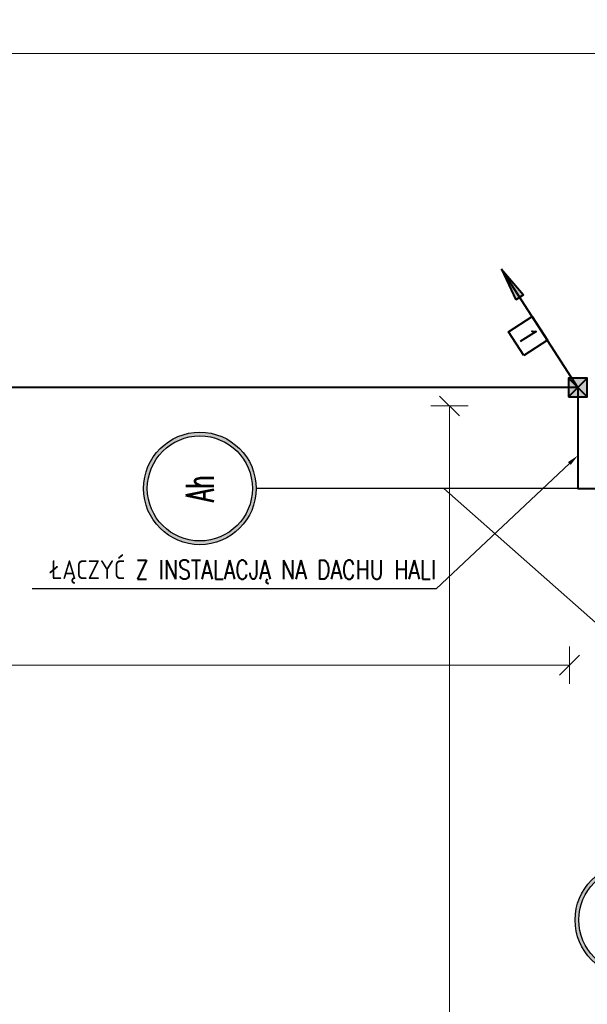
# Model space of a CAD drawing. Header units: millimetres. Extents: x -7955266 to 72030, y -46136 to 9299934.
# Tile 164 of 203: x -5108062 to -5102011, y 6628979 to 6639475. Entities that reach past the tile are written whole.
import ezdxf
from ezdxf import colors
from ezdxf.entities.mleader import LeaderData, LeaderLine
from ezdxf.enums import TextEntityAlignment as Align
from ezdxf.math import Vec2, Vec3

# ---------------------------------------------------------------- set-up
doc = ezdxf.new("R2010")
doc.units = ezdxf.units.MM
doc.header["$LTSCALE"] = 10
for name, color, linetype, lineweight in [('!XREF', 8, 'Continuous', 5), ('IE_ATRYBUTY_ BLOCK_1', 7, 'Continuous', 25), ('IE_ATRYBUTY_ BLOCK_2', 7, 'Continuous', 18), ('IE_odniesienie', 141, 'Continuous', 25), ('IE_OPIS', 7, 'Continuous', 20), ('IE_zwody', 140, 'Continuous', 40), ('XREF_E_PRZ24002_rzut dachu$0$0-DACH-ISTN', 8, 'Continuous', 5), ('XREF_E_PRZ24002_rzut dachu$0$DO-HALA-WYMIAR', 8, 'Continuous', 5)]:
    doc.layers.add(name, color=color, linetype=linetype, lineweight=lineweight)
doc.styles.add('ROMANS', font='romans.shx', dxfattribs={"width": 0.8})
doc.styles.add('XREF_E_PRZ24002_rzut dachu$0$CP_ATTR', font='ROMANS.SHX')
doc.styles.add('XREF_E_PRZ24002_rzut dachu$0$ROMANS', font='romans.shx', dxfattribs={"width": 0.8})
doc.dimstyles.new('XREF_E_PRZ24002_rzut dachu$0$STANDARD', dxfattribs={"dimscale": 1.4, "dimtxt": 21, "dimasz": 0.5, "dimexe": 0.2, "dimexo": 0.1, "dimgap": 6, "dimtad": 1, "dimdec": 1, "dimrnd": 0.5, "dimzin": 12, "dimdsep": 46, "dimtxsty": 'XREF_E_PRZ24002_rzut dachu$0$ROMANS', "dimblk1": 'XREF_E_PRZ24002_rzut dachu$0$Q', "dimblk2": 'XREF_E_PRZ24002_rzut dachu$0$Q', "dimsah": 1, "dimcen": 0.5, "dimse1": 1, "dimse2": 1, "dimclrd": 8, "dimclre": 8, "dimclrt": 7, "dimadec": 0, "dimazin": 0, "dimtfac": 1, "dimtdec": 1, "dimtix": 1, "dimtmove": 2, "dimatfit": 3, "dimldrblk": 'XREF_E_PRZ24002_rzut dachu$0$Q', "dimfxl": 1, "dimtolj": 1, "dimtzin": 12, "dimarcsym": 0})

# ---------------------------------------------------------------- blocks, each defined once
blk = doc.blocks.new('XREF_E_PRZ24002_rzut dachu$0$Q')
for p, q in [((10.6, 10.6), (-10.6, -10.6)), ((0, 20), (0, -20))]:
    blk.add_line(p, q)
blk = doc.blocks.new('*D273')
at = {"layer": 'XREF_E_PRZ24002_rzut dachu$0$DO-HALA-WYMIAR', "color": 8, "lineweight": -2, "transparency": 16777216}
blk.add_line((-268482.7, 268829.9), (-271331.7, 268829.9), dxfattribs=at)
at = {"layer": 'XREF_E_PRZ24002_rzut dachu$0$DO-HALA-WYMIAR', "color": 8, "linetype": 'ByBlock', "lineweight": -2, "transparency": 16777216, "rotation": 180}
blk.add_blockref('XREF_E_PRZ24002_rzut dachu$0$Q', (-271332.7, 268829.9), dxfattribs=at)
at = {"layer": 'XREF_E_PRZ24002_rzut dachu$0$DO-HALA-WYMIAR', "color": 8, "linetype": 'ByBlock', "lineweight": -2, "transparency": 16777216}
blk.add_blockref('XREF_E_PRZ24002_rzut dachu$0$Q', (-268481.7, 268829.9), dxfattribs=at)
at = {"layer": 'XREF_E_PRZ24002_rzut dachu$0$DO-HALA-WYMIAR', "color": 7, "transparency": 16777216, "insert": (-269907.2, 268862.9), "char_height": 42, "attachment_point": 5, "style": 'XREF_E_PRZ24002_rzut dachu$0$ROMANS'}
blk.add_mtext('\\A1;2851', dxfattribs=at)
blk = doc.blocks.new('*D279')
at = {"layer": 'XREF_E_PRZ24002_rzut dachu$0$DO-HALA-WYMIAR', "color": 8, "lineweight": -2, "transparency": 16777216}
blk.add_line((-268658.6, 266438.3), (-268658.6, 268453.3), dxfattribs=at)
at = {"layer": 'XREF_E_PRZ24002_rzut dachu$0$DO-HALA-WYMIAR', "color": 8, "linetype": 'ByBlock', "lineweight": -2, "transparency": 16777216}
for p, rotation in [((-268658.6, 268454.3), 90), ((-268658.6, 266437.3), 270)]:
    blk.add_blockref('XREF_E_PRZ24002_rzut dachu$0$Q', p, dxfattribs=dict(at, rotation=rotation))
at = {"layer": 'XREF_E_PRZ24002_rzut dachu$0$DO-HALA-WYMIAR', "color": 7, "transparency": 16777216, "insert": (-268691.6, 267476.2), "char_height": 42, "attachment_point": 5, "rotation": 90, "style": 'XREF_E_PRZ24002_rzut dachu$0$ROMANS'}
blk.add_mtext('\\A1;2017', dxfattribs=at)
blk = doc.blocks.new('*D283')
at = {"layer": 'XREF_E_PRZ24002_rzut dachu$0$DO-HALA-WYMIAR', "color": 8, "lineweight": -2, "transparency": 16777216}
blk.add_line((-268531.7, 268178), (-271277.7, 268178), dxfattribs=at)
at = {"layer": 'XREF_E_PRZ24002_rzut dachu$0$DO-HALA-WYMIAR', "color": 8, "linetype": 'ByBlock', "lineweight": -2, "transparency": 16777216, "rotation": 180}
blk.add_blockref('XREF_E_PRZ24002_rzut dachu$0$Q', (-271278.7, 268178), dxfattribs=at)
at = {"layer": 'XREF_E_PRZ24002_rzut dachu$0$DO-HALA-WYMIAR', "color": 8, "linetype": 'ByBlock', "lineweight": -2, "transparency": 16777216}
blk.add_blockref('XREF_E_PRZ24002_rzut dachu$0$Q', (-268530.7, 268178), dxfattribs=at)
at = {"layer": 'XREF_E_PRZ24002_rzut dachu$0$DO-HALA-WYMIAR', "color": 7, "transparency": 16777216, "insert": (-269904.7, 268211), "char_height": 42, "attachment_point": 5, "style": 'XREF_E_PRZ24002_rzut dachu$0$ROMANS'}
blk.add_mtext('\\A1;   2748', dxfattribs=at)
blk = doc.blocks.new('*U14')
h = blk.add_hatch(color=256)
h.dxf.hatch_style = 1
edge = h.paths.add_edge_path(flags=17)
edge.add_arc((0, 2300), 280, 0, 360)
edge = h.paths.add_edge_path()
edge.add_arc((0, 2300), 300, 0, 360)
h = blk.add_hatch(color=256)
h.dxf.hatch_style = 1
edge = h.paths.add_edge_path(flags=17)
edge.add_arc((-2300, 0), 280, 0, 360)
edge = h.paths.add_edge_path()
edge.add_arc((-2300, 0), 300, 0, 360)
for p, q in [((0, 0), (0, 2000)), ((-884.2, 0), (0, 1000)), ((0, 0), (-2000, 0))]:
    blk.add_line(p, q)
for centre, radius in [((0, 2300), 300), ((0, 2300), 280), ((-2300, 0), 300), ((-2300, 0), 280)]:
    blk.add_circle(centre, radius)
at = {"layer": 'IE_ATRYBUTY_ BLOCK_2', "style": 'ROMANS', "width": 0.6, "flags": 8}
for tag, p in [('OPIS1', (0, 2300)), ('OPIS2', (-2300, 0))]:
    blk.add_attdef(tag, text='', height=150, dxfattribs=at).set_placement(p, align=Align.MIDDLE_CENTER)
blk = doc.blocks.new('przewody_odprowadzajace')
h = blk.add_hatch(color=256)
h.dxf.hatch_style = 1
h.paths.add_polyline_path([(581, 987), (621, 962), (814, 1260)])
h.paths.add_polyline_path([(661, 936), (814, 1260), (621, 962)])
for p, q in [((0, 0), (814, 1260)), ((814, 1260), (581, 987)), ((814, 1260), (661, 936)), ((581, 987), (661, 936))]:
    blk.add_line(p, q)
blk.add_lwpolyline([(577, 341), (740, 593), (488, 756), (325, 504)], close=True)
at = {"layer": 'IE_ATRYBUTY_ BLOCK_1', "style": 'ROMANS', "width": 0.7, "flags": 8}
blk.add_attdef('TYP', text='', height=200, rotation=57.1551, dxfattribs=at).set_placement((533, 549), align=Align.MIDDLE_CENTER)
at = {"layer": 'IE_ATRYBUTY_ BLOCK_2', "style": 'ROMANS', "width": 0.6, "flags": 8}
for tag, p in [('OPIS1', (932, 919)), ('OPIS2', (932, 719))]:
    blk.add_attdef(tag, text='', height=150, dxfattribs=at).set_placement(p, align=Align.CENTER)
blk = doc.blocks.new('polaczenie_skrecane')
blk.add_hatch(color=256).paths.add_polyline_path([(-100, -100), (100, -100), (100, 100), (-100, 100)])
for p, q in [((100, -100), (-100, 100)), ((100, 100), (-100, -100))]:
    blk.add_line(p, q)
blk.add_lwpolyline([(-100, -100), (100, -100), (100, 100), (-100, 100)], close=True)
at = {"layer": 'IE_ATRYBUTY_ BLOCK_1', "style": 'ROMANS', "width": 0.7, "flags": 8}
blk.add_attdef('TYP', text='', height=200, dxfattribs=at).set_placement((0, 120), align=Align.CENTER)
at = {"layer": 'IE_ATRYBUTY_ BLOCK_2', "style": 'ROMANS', "width": 0.6, "flags": 8}
for tag, p in [('OPIS1', (0, -274)), ('OPIS2', (0, -474))]:
    blk.add_attdef(tag, text='', height=150, dxfattribs=at).set_placement(p, align=Align.CENTER)
blk = doc.blocks.new('XREF_E_PRZ24002_rzut dachu')
at = {"layer": 'XREF_E_PRZ24002_rzut dachu$0$0-DACH-ISTN', "linetype": 'ByBlock', "style": 'XREF_E_PRZ24002_rzut dachu$0$CP_ATTR', "flags": 9}
for tag, p, height, width in [('NAME', (-279644.05, 267204.19), 0.01, 3.078589), ('PRODUCER', (-279644.05, 267204.19), 0.01, 3.078589), ('PRODUCT-TYPE', (-279644.05, 267204.19), 0.01, 3.078589), ('ARTICLE', (-279644.05, 267204.19), 0.01, 3.078589), ('FLOW', (-279644.05, 267204.19), 0.01, 3.078589), ('OTHER', (-279644.05, 267204.19), 0.01, 3.078589), ('NAME', (-279398.18, 267206.19), 0.01, 2.430116), ('PRODUCER', (-279398.18, 267206.19), 0.01, 2.430116), ('PRODUCT-TYPE', (-279398.18, 267206.19), 0.01, 2.430116), ('ARTICLE', (-279398.18, 267206.19), 0.01, 2.430116), ('FLOW', (-279398.18, 267206.19), 0.01, 2.430116), ('OTHER', (-279398.18, 267206.19), 0.01, 2.430116), ('NAME', (-279880.82, 267079.33), 0.01, 0.520644), ('PRODUCER', (-279880.82, 267079.33), 0.01, 0.520644), ('PRODUCT-TYPE', (-279880.82, 267079.33), 0.01, 0.520644), ('ARTICLE', (-279880.82, 267079.33), 0.01, 0.520644), ('FLOW', (-279880.82, 267079.33), 0.01, 0.520644), ('OTHER', (-279880.82, 267079.33), 0.01, 0.520644), ('NAME', (-279828.75, 267079.33), 0.0001, 1), ('PRODUCER', (-279828.75, 267079.33), 0.0001, 1), ('PRODUCT-TYPE', (-279828.75, 267079.33), 0.0001, 1), ('ARTICLE', (-279828.75, 267079.33), 0.0001, 1), ('FLOW', (-279828.75, 267079.33), 0.0001, 1), ('OTHER', (-279828.75, 267079.33), 0.0001, 1), ('NAME', (-279558.18, 266590.11), 0.0001, 1), ('PRODUCER', (-279558.18, 266590.11), 0.0001, 1), ('PRODUCT-TYPE', (-279558.18, 266590.11), 0.0001, 1), ('ARTICLE', (-279558.18, 266590.11), 0.0001, 1), ('FLOW', (-279558.18, 266590.11), 0.0001, 1), ('OTHER', (-279558.18, 266590.11), 0.0001, 1), ('NAME', (-280739.27, 251288.91), 0.0001, 1), ('PRODUCER', (-280739.27, 251288.91), 0.0001, 1), ('PRODUCT-TYPE', (-280739.27, 251288.91), 0.0001, 1), ('ARTICLE', (-280739.27, 251288.91), 0.0001, 1), ('FLOW', (-280739.27, 251288.91), 0.0001, 1), ('OTHER', (-280739.27, 251288.91), 0.0001, 1), ('NAME', (-280605.65, 251288.91), 0.0001, 1), ('PRODUCER', (-280605.65, 251288.91), 0.0001, 1), ('PRODUCT-TYPE', (-280605.65, 251288.91), 0.0001, 1), ('ARTICLE', (-280605.65, 251288.91), 0.0001, 1), ('FLOW', (-280605.65, 251288.91), 0.0001, 1), ('OTHER', (-280605.65, 251288.91), 0.0001, 1), ('NAME', (-279957.38, 251288.91), 0.0001, 1), ('PRODUCER', (-279957.38, 251288.91), 0.0001, 1), ('PRODUCT-TYPE', (-279957.38, 251288.91), 0.0001, 1), ('ARTICLE', (-279957.38, 251288.91), 0.0001, 1), ('FLOW', (-279957.38, 251288.91), 0.0001, 1), ('OTHER', (-279957.38, 251288.91), 0.0001, 1)]:
    blk.add_attdef(tag, p, '', height=height, dxfattribs=dict(at, width=width))
for tag, p, height, rotation, width in [('PRODUCT-TYPE', (-279196.19, 267204.19), 0.0001, 180, 1), ('NAME', (-279196.19, 267204.19), 0.0001, 180, 1), ('PRODUCER', (-279196.19, 267204.19), 0.0001, 180, 1), ('ARTICLE', (-279196.19, 267204.19), 0.0001, 180, 1), ('FLOW', (-279196.19, 267204.19), 0.0001, 180, 1), ('OTHER', (-279196.19, 267204.19), 0.0001, 180, 1), ('PRODUCT-TYPE', (-279109.07, 267204.19), 0.015, 180, 0.580797), ('PRODUCER', (-279109.07, 267204.19), 0.015, 180, 0.580797), ('ARTICLE', (-279109.07, 267204.19), 0.015, 180, 0.580797), ('NAME', (-279109.07, 267204.19), 0.015, 180, 0.580797), ('FLOW', (-279109.07, 267204.19), 0.015, 180, 0.580797), ('OTHER', (-279109.07, 267204.19), 0.015, 180, 0.580797), ('NAME', (-279015.17, 267206.19), 0.0001, 180, 1), ('PRODUCER', (-279015.17, 267206.19), 0.0001, 180, 1), ('PRODUCT-TYPE', (-279015.17, 267206.19), 0.0001, 180, 1), ('ARTICLE', (-279015.17, 267206.19), 0.0001, 180, 1), ('FLOW', (-279015.17, 267206.19), 0.0001, 180, 1), ('OTHER', (-279015.17, 267206.19), 0.0001, 180, 1), ('PRODUCT-TYPE', (-278926.22, 267206.19), 0.015, 180, 0.592965), ('PRODUCER', (-278926.22, 267206.19), 0.015, 180, 0.592965), ('ARTICLE', (-278926.22, 267206.19), 0.015, 180, 0.592965), ('NAME', (-278926.22, 267206.19), 0.015, 180, 0.592965), ('FLOW', (-278926.22, 267206.19), 0.015, 180, 0.592965), ('OTHER', (-278926.22, 267206.19), 0.015, 180, 0.592965), ('NAME', (-281343.26, 251313.16), 0.0001, 180, 1), ('PRODUCER', (-281343.26, 251313.16), 0.0001, 180, 1), ('PRODUCT-TYPE', (-281343.26, 251313.16), 0.0001, 180, 1), ('ARTICLE', (-281343.26, 251313.16), 0.0001, 180, 1), ('FLOW', (-281343.26, 251313.16), 0.0001, 180, 1), ('OTHER', (-281343.26, 251313.16), 0.0001, 180, 1), ('NAME', (-281440.06, 251297.51), 0.0001, 135, 1), ('PRODUCER', (-281440.06, 251297.51), 0.0001, 135, 1), ('PRODUCT-TYPE', (-281440.06, 251297.51), 0.0001, 135, 1), ('ARTICLE', (-281440.06, 251297.51), 0.0001, 135, 1), ('FLOW', (-281440.06, 251297.51), 0.0001, 135, 1), ('OTHER', (-281440.06, 251297.51), 0.0001, 135, 1), ('NAME', (-281127.88, 251288.91), 0.0001, 180, 1), ('PRODUCER', (-281127.88, 251288.91), 0.0001, 180, 1), ('PRODUCT-TYPE', (-281127.88, 251288.91), 0.0001, 180, 1), ('ARTICLE', (-281127.88, 251288.91), 0.0001, 180, 1), ('FLOW', (-281127.88, 251288.91), 0.0001, 180, 1), ('OTHER', (-281127.88, 251288.91), 0.0001, 180, 1), ('NAME', (-281411.29, 251268.73), 0.0001, 315, 1), ('PRODUCER', (-281411.29, 251268.73), 0.0001, 315, 1), ('PRODUCT-TYPE', (-281411.29, 251268.73), 0.0001, 315, 1), ('ARTICLE', (-281411.29, 251268.73), 0.0001, 315, 1), ('FLOW', (-281411.29, 251268.73), 0.0001, 315, 1), ('OTHER', (-281411.29, 251268.73), 0.0001, 315, 1)]:
    blk.add_attdef(tag, p, '', height=height, rotation=rotation, dxfattribs=dict(at, width=width))
at = {"layer": 'XREF_E_PRZ24002_rzut dachu$0$0-DACH-ISTN', "linetype": 'ByBlock', "style": 'XREF_E_PRZ24002_rzut dachu$0$CP_ATTR', "text_generation_flag": 4, "width": 1, "flags": 9}
for tag, p, rotation in [('NAME', (-279463.18, 267141.19), 90), ('PRODUCER', (-279463.18, 267141.19), 90), ('PRODUCT-TYPE', (-279463.18, 267141.19), 90), ('ARTICLE', (-279463.18, 267141.19), 90), ('FLOW', (-279463.18, 267141.19), 90), ('OTHER', (-279463.18, 267141.19), 90), ('NAME', (-281127.88, 251288.91), 180), ('PRODUCER', (-281127.88, 251288.91), 180), ('PRODUCT-TYPE', (-281127.88, 251288.91), 180), ('ARTICLE', (-281127.88, 251288.91), 180), ('FLOW', (-281127.88, 251288.91), 180), ('OTHER', (-281127.88, 251288.91), 180)]:
    blk.add_attdef(tag, p, '', height=0.0001, rotation=rotation, dxfattribs=at)
at = {"layer": 'XREF_E_PRZ24002_rzut dachu$0$0-DACH-ISTN', "linetype": 'ByBlock', "style": 'XREF_E_PRZ24002_rzut dachu$0$CP_ATTR', "flags": 9}
for tag, p, height, rotation in [('PRODUCT-TYPE', (-279586.68, 266526.19), 0.0025, 180), ('PRODUCER', (-279586.68, 266526.19), 0.0025, 180), ('ARTICLE', (-279586.68, 266526.19), 0.0025, 180), ('NAME', (-279586.68, 266526.19), 0.0025, 180), ('FLOW', (-279586.68, 266526.19), 0.0025, 180), ('OTHER', (-279586.68, 266526.19), 0.0025, 180), ('NAME', (-281440.06, 251297.51), 0.0001, 315), ('PRODUCER', (-281440.06, 251297.51), 0.0001, 315), ('PRODUCT-TYPE', (-281440.06, 251297.51), 0.0001, 315), ('ARTICLE', (-281440.06, 251297.51), 0.0001, 315), ('FLOW', (-281440.06, 251297.51), 0.0001, 315), ('OTHER', (-281440.06, 251297.51), 0.0001, 315), ('NAME', (-281117.1, 251288.91), 0.0001, 180), ('PRODUCER', (-281117.1, 251288.91), 0.0001, 180), ('PRODUCT-TYPE', (-281117.1, 251288.91), 0.0001, 180), ('ARTICLE', (-281117.1, 251288.91), 0.0001, 180), ('FLOW', (-281117.1, 251288.91), 0.0001, 180), ('OTHER', (-281117.1, 251288.91), 0.0001, 180), ('NAME', (-280739.27, 251288.91), 0.0001, 180), ('PRODUCER', (-280739.27, 251288.91), 0.0001, 180), ('PRODUCT-TYPE', (-280739.27, 251288.91), 0.0001, 180), ('ARTICLE', (-280739.27, 251288.91), 0.0001, 180), ('FLOW', (-280739.27, 251288.91), 0.0001, 180), ('OTHER', (-280739.27, 251288.91), 0.0001, 180), ('NAME', (-279957.38, 251288.91), 0.0001, 180), ('PRODUCER', (-279957.38, 251288.91), 0.0001, 180), ('PRODUCT-TYPE', (-279957.38, 251288.91), 0.0001, 180), ('ARTICLE', (-279957.38, 251288.91), 0.0001, 180), ('FLOW', (-279957.38, 251288.91), 0.0001, 180), ('OTHER', (-279957.38, 251288.91), 0.0001, 180)]:
    blk.add_attdef(tag, p, '', height=height, rotation=rotation, dxfattribs=at)
at = {"layer": 'XREF_E_PRZ24002_rzut dachu$0$0-DACH-ISTN', "linetype": 'ByBlock', "style": 'XREF_E_PRZ24002_rzut dachu$0$CP_ATTR'}
for tag, p, height, flags in [('GROUP', (-281520.03, 251451.25), 0.00005, 1), ('NUMBER', (-281520.03, 251451.25), 0.00005, 1), ('PRODUCER', (-281520.03, 251451.25), 0.00005, 1), ('ARTICLE', (-281520.03, 251451.25), 0.00005, 1), ('PRODUCT-TYPE', (-281520.03, 251451.25), 0.00005, 1), ('ORDER-NO', (-281520.03, 251451.25), 0.00005, 1), ('CHARACTER', (-281520.03, 251451.25), 0.00005, 1), ('DN', (-281520.03, 251451.25), 0.00005, 1), ('NAME', (-281520.03, 251451.25), 0.00005, 1), ('TEMPERATURE', (-281520.03, 251451.25), 0.00005, 1), ('FLOW', (-281520.03, 251451.25), 0.00005, 1), ('POWER', (-281520.03, 251451.25), 0.00005, 1), ('VOLTAGE', (-281520.03, 251451.25), 0.00005, 1), ('WEIGHT', (-281520.03, 251451.25), 0.00005, 1), ('PN', (-281520.03, 251451.25), 0.00005, 1), ('H', (-281520.03, 251451.25), 0.00005, 1), ('VAL', (-281520.03, 251451.25), 0.00005, 1), ('NAME', (-281343.26, 251313.16), 0.0001, 9), ('PRODUCER', (-281343.26, 251313.16), 0.0001, 9), ('PRODUCT-TYPE', (-281343.26, 251313.16), 0.0001, 9), ('ARTICLE', (-281343.26, 251313.16), 0.0001, 9), ('FLOW', (-281343.26, 251313.16), 0.0001, 9), ('OTHER', (-281343.26, 251313.16), 0.0001, 9), ('NAME', (-281127.88, 251288.91), 0.0001, 9), ('PRODUCER', (-281127.88, 251288.91), 0.0001, 9), ('PRODUCT-TYPE', (-281127.88, 251288.91), 0.0001, 9), ('ARTICLE', (-281127.88, 251288.91), 0.0001, 9), ('FLOW', (-281127.88, 251288.91), 0.0001, 9), ('OTHER', (-281127.88, 251288.91), 0.0001, 9), ('NAME', (-280750.05, 251288.91), 0.0001, 9), ('PRODUCER', (-280750.05, 251288.91), 0.0001, 9), ('PRODUCT-TYPE', (-280750.05, 251288.91), 0.0001, 9), ('ARTICLE', (-280750.05, 251288.91), 0.0001, 9), ('FLOW', (-280750.05, 251288.91), 0.0001, 9), ('OTHER', (-280750.05, 251288.91), 0.0001, 9), ('NAME', (-280647.27, 251288.91), 0.0001, 9), ('PRODUCER', (-280647.27, 251288.91), 0.0001, 9), ('PRODUCT-TYPE', (-280647.27, 251288.91), 0.0001, 9), ('ARTICLE', (-280647.27, 251288.91), 0.0001, 9), ('FLOW', (-280647.27, 251288.91), 0.0001, 9), ('OTHER', (-280647.27, 251288.91), 0.0001, 9), ('NAME', (-281393.61, 251261.41), 0.0001, 9), ('PRODUCER', (-281393.61, 251261.41), 0.0001, 9), ('PRODUCT-TYPE', (-281393.61, 251261.41), 0.0001, 9), ('ARTICLE', (-281393.61, 251261.41), 0.0001, 9), ('FLOW', (-281393.61, 251261.41), 0.0001, 9), ('OTHER', (-281393.61, 251261.41), 0.0001, 9), ('GROUP', (-281345.5, 250753.98), 0.00005, 1), ('NUMBER', (-281345.5, 250753.98), 0.00005, 1), ('PRODUCER', (-281345.5, 250753.98), 0.00005, 1), ('ARTICLE', (-281345.5, 250753.98), 0.00005, 1), ('PRODUCT-TYPE', (-281345.5, 250753.98), 0.00005, 1), ('ORDER-NO', (-281345.5, 250753.98), 0.00005, 1), ('CHARACTER', (-281345.5, 250753.98), 0.00005, 1), ('DN', (-281345.5, 250753.98), 0.00005, 1), ('NAME', (-281345.5, 250753.98), 0.00005, 1), ('TEMPERATURE', (-281345.5, 250753.98), 0.00005, 1), ('FLOW', (-281345.5, 250753.98), 0.00005, 1), ('POWER', (-281345.5, 250753.98), 0.00005, 1), ('VOLTAGE', (-281345.5, 250753.98), 0.00005, 1), ('WEIGHT', (-281345.5, 250753.98), 0.00005, 1), ('PN', (-281345.5, 250753.98), 0.00005, 1), ('H', (-281345.5, 250753.98), 0.00005, 1), ('VAL', (-281345.5, 250753.98), 0.00005, 1)]:
    blk.add_attdef(tag, p, '', height=height, dxfattribs=dict(at, flags=flags))
at = {"layer": 'XREF_E_PRZ24002_rzut dachu$0$0-DACH-ISTN', "linetype": 'ByBlock', "style": 'XREF_E_PRZ24002_rzut dachu$0$CP_ATTR', "text_generation_flag": 4, "width": 1, "flags": 9}
for tag in ['NAME', 'PRODUCER', 'PRODUCT-TYPE', 'ARTICLE', 'FLOW', 'OTHER']:
    blk.add_attdef(tag, (-280739.27, 251288.91), '', height=0.0001, dxfattribs=at)
at = {"layer": 'XREF_E_PRZ24002_rzut dachu$0$0-DACH-ISTN', "linetype": 'ByBlock', "style": 'XREF_E_PRZ24002_rzut dachu$0$CP_ATTR', "flags": 9}
for tag, p in [('GROUP', (-280584.33, 251288.18)), ('ARTICLE', (-280584.33, 251288.17)), ('PRODUCT-TYPE', (-280584.33, 251288.17)), ('ORDER-NO', (-280584.33, 251288.16)), ('PRODUCER', (-280584.33, 251288.16)), ('NAME', (-280584.32, 251288.18)), ('NUMBER', (-280584.33, 251288.18)), ('TEMPERATURE', (-280584.31, 251288.18)), ('FLOW', (-280584.31, 251288.18)), ('CHARACTER', (-280584.31, 251288.17)), ('POWER', (-280584.31, 251288.16)), ('VOLTAGE', (-280584.31, 251288.16)), ('PN', (-280584.3, 251288.18)), ('OTHER', (-280584.3, 251288.18)), ('DN', (-280584.3, 251288.17))]:
    blk.add_attdef(tag, text='', height=0.002, dxfattribs=at).set_placement(p, align=Align.MIDDLE_LEFT)
at = {"layer": 'XREF_E_PRZ24002_rzut dachu$0$0-DACH-ISTN', "linetype": 'ByBlock', "style": 'XREF_E_PRZ24002_rzut dachu$0$CP_ATTR', "width": 1, "flags": 9}
for tag, height, p in [('GROUP', 0.00158, (-279928.78, 251288.33)), ('ARTICLE', 0.00158, (-279928.78, 251288.33)), ('PRODUCT-TYPE', 0.00158, (-279928.78, 251288.33)), ('ORDER-NO', 0.00157, (-279928.78, 251288.32)), ('PRODUCER', 0.00158, (-279928.78, 251288.32)), ('NAME', 0.00158, (-279928.77, 251288.34)), ('NUMBER', 0.00158, (-279928.78, 251288.34)), ('TEMPERATURE', 0.00158, (-279928.77, 251288.34)), ('OTHER', 0.00158, (-279928.76, 251288.34)), ('CHARACTER', 0.00158, (-279928.76, 251288.33)), ('FLOW', 0.00158, (-279928.76, 251288.33)), ('POWER', 0.00158, (-279928.76, 251288.32)), ('VOLTAGE', 0.00158, (-279928.76, 251288.32)), ('DN', 0.00158, (-279928.75, 251288.33)), ('PN', 0.00158, (-279928.75, 251288.33))]:
    blk.add_attdef(tag, text='', height=height, dxfattribs=at).set_placement(p, align=Align.MIDDLE_LEFT)
at = {"layer": 'XREF_E_PRZ24002_rzut dachu$0$DO-HALA-WYMIAR'}
dim = blk.add_linear_dim(base=(-271332.68, 268829.91), p1=(-268481.68, 268654.64, 0), p2=(-271332.68, 268508.33, 0), dimstyle='XREF_E_PRZ24002_rzut dachu$0$STANDARD', override={"dimscale": 2}, dxfattribs=at)
dim.commit()
dim.dimension.update_dxf_attribs({"geometry": '*D273', "text_midpoint": (-269907.18, 268862.91)})
dim = blk.add_linear_dim(base=(-268658.61, 268454.33), p1=(-268572.04, 266437.33, 0), p2=(-268572.04, 268454.33), angle=90, dimstyle='XREF_E_PRZ24002_rzut dachu$0$STANDARD', override={"dimscale": 2}, dxfattribs=at)
dim.commit()
dim.dimension.update_dxf_attribs({"geometry": '*D279', "text_midpoint": (-268691.61, 267476.25), "dimtype": 160})
dim = blk.add_linear_dim(base=(-271278.68, 268178), p1=(-268530.68, 268158, 0), p2=(-271278.68, 268178, 0), text='   <>', dimstyle='XREF_E_PRZ24002_rzut dachu$0$STANDARD', override={"dimscale": 2}, dxfattribs=at)
dim.commit()
dim.dimension.update_dxf_attribs({"geometry": '*D283', "text_midpoint": (-269904.68, 268211)})

msp = doc.modelspace()

# ---------------------------------------------------------------- linework, layer by layer
at = {"layer": 'IE_zwody'}
for points in [[(-5102111, 6635554), (-5129771, 6635554), (-5129771, 6626917), (-5185311, 6626917), (-5185311, 6613468)], [(-5102111, 6635554), (-5102111, 6634478), (-5101440, 6634477)]]:
    msp.add_lwpolyline(points, dxfattribs=at)

# ---------------------------------------------------------------- block references
at = {"layer": '!XREF', "xscale": 10, "yscale": 10, "zscale": 10}
msp.add_blockref('XREF_E_PRZ24002_rzut dachu', (-2416894, 3950814, 0), dxfattribs=at)
at = {"layer": 'IE_odniesienie'}
ref = msp.add_blockref('*U14', (-5101541, 6634478), dxfattribs=dict(at, xscale=2, yscale=2, zscale=2, rotation=90))
ref.add_attrib('OPIS1', 'Ah', dxfattribs={"layer": 'IE_ATRYBUTY_ BLOCK_2', "height": 300, "rotation": 90, "style": 'ROMANS', "width": 0.6}).set_placement((-5106141, 6634478), align=Align.MIDDLE_CENTER)
ref.add_attrib('OPIS2', '1h', dxfattribs={"layer": 'IE_ATRYBUTY_ BLOCK_2', "height": 300, "rotation": 90, "style": 'ROMANS', "width": 0.6}).set_placement((-5101541, 6629878), align=Align.MIDDLE_CENTER)
at = {"layer": 'IE_zwody'}
ref = msp.add_blockref('przewody_odprowadzajace', (-5102111, 6635554), dxfattribs=dict(at, xscale=-1, zscale=0.5))
ref.add_attrib('TYP', '1', dxfattribs={"layer": 'IE_ATRYBUTY_ BLOCK_1', "height": 200, "rotation": 302.8449, "style": 'ROMANS', "width": 0.7}).set_placement((-5102644, 6636103), align=Align.MIDDLE_CENTER)
at = {"layer": 'IE_zwody', "linetype": 'Continuous', "ltscale": 20}
msp.add_blockref('polaczenie_skrecane', (-5102111, 6635554), dxfattribs=at)

# ---------------------------------------------------------------- leaders
at = {"layer": 'IE_OPIS'}
ml = msp.add_multileader_mtext('Standard', dxfattribs=at)
ml.set_content('\\pxt12.5;ŁĄCZYĆ Z INSTALACJĄ NA DACHU HALI', color=256, style='ROMANS')
ml.set_leader_properties()
ml.build(insert=Vec2(0, 0))
ml.multileader.update_dxf_attribs({"text_left_attachment_type": 5, "text_right_attachment_type": 5, "dogleg_length": 0.36, "arrow_head_size": 125})
ctx = ml.context
ctx.base_point, ctx.char_height, ctx.arrow_head_size, ctx.landing_gap_size, ctx.plane_origin = Vec3(-5108332, 6633408, 0), 200, 125, 0.09, Vec3(-5130736, 6632857, 0)
ctx.left_attachment, ctx.right_attachment, ctx.text_align_type = 5, 5, 2
notes = []
notes.append((ctx, [(0, (1, 1, 0), (-5103623, 6633408, 0), (-1, 0), 0.36, [(0, [(-5102111, 6634829, 0), (-5103623, 6633408, 0)], 0, [])])]))
ctx.mtext.insert, ctx.mtext.alignment, ctx.mtext.flow_direction = Vec3(-5103624, 6633712, 0), 3, 5
for ctx, leaders in notes:
    for number, flags, end, landing, length, lines in leaders:
        leader = LeaderData()
        leader.index, (leader.has_last_leader_line, leader.has_dogleg_vector, leader.attachment_direction) = number, flags
        leader.last_leader_point, leader.dogleg_vector, leader.dogleg_length = Vec3(end), Vec3(landing), length
        for number, points, colour, breaks in lines:
            line = LeaderLine()
            line.index, line.vertices, line.color, line.breaks = number, Vec3.list(points), colors.encode_raw_color(colour), breaks
            leader.lines.append(line)
        ctx.leaders.append(leader)

doc.saveas('drawing.dxf')
